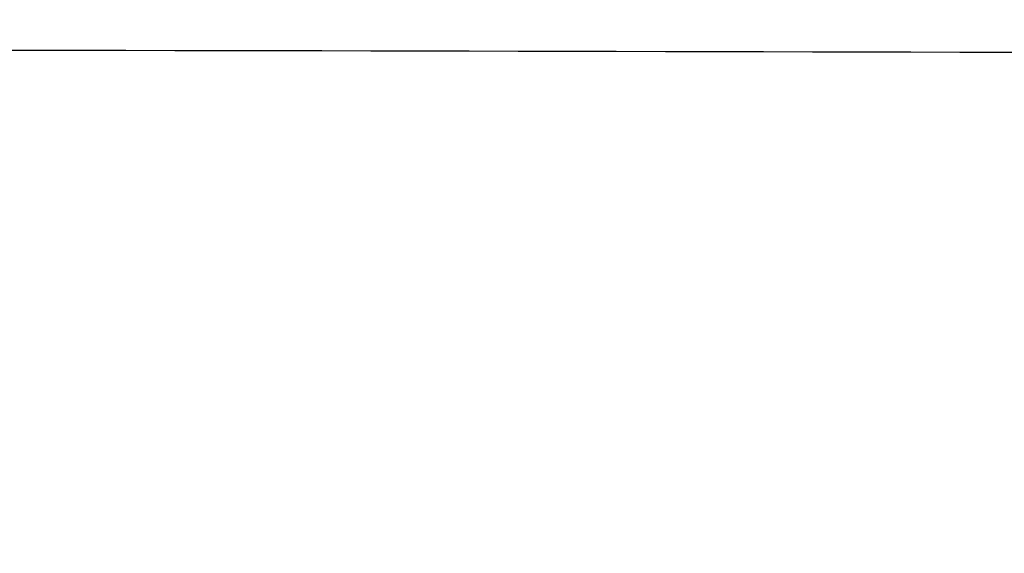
# Model space of a CAD drawing. Header units: millimetres. Extents: x -203 to 203, y 78 to 485.
# Tile 213 of 256: x -0.1818 to -0.0893, y 201.3795 to 201.4296. Entities that reach past the tile are written whole.
import ezdxf

# ---------------------------------------------------------------- set-up
doc = ezdxf.new("R2010")
doc.units = ezdxf.units.MM
doc.layers.add('Layer 01', color=18, linetype='Continuous', true_color=0x000000)

# ---------------------------------------------------------------- blocks, each defined once
blk = doc.blocks.new('10CP311BZ')
at = {"layer": 'Layer 01', "extrusion": (1.690585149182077e-14, -1, 4.631737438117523e-14)}
blk.add_open_spline([(-4.897943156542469, 12.00000000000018, 1.193530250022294), (-4.970147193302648, 12, 0.804749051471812), (-4.996238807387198, 12.00000000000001, 0.410242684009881), (-4.9679039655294, 12.00000000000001, -0.1743757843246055), (-4.946842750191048, 12, -0.3687589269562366), (-4.880705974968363, 12, -0.7565128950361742), (-4.835463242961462, 12.00000000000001, -0.9497872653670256), (-4.667284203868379, 12, -1.512509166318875), (-4.511651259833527, 12.00000000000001, -1.870449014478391), (-4.111117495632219, 12.00000000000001, -2.551026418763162), (-3.872288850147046, 12.00000000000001, -2.862611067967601), (-3.46188979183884, 12.00000000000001, -3.282566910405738), (-3.315211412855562, 12, -3.415790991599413), (-3.007185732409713, 12, -3.66129304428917), (-2.686333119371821, 11.99999999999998, -3.8851257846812), (-2.340540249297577, 11.99999999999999, -4.066825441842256), (-1.982028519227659, 12, -4.227038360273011), (-1.795723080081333, 12, -4.296442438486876), (-1.419845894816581, 12, -4.409822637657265), (-1.229184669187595, 12.00000000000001, -4.454382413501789), (-0.8424356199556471, 12.00000000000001, -4.519324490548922), (-0.6451276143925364, 12, -4.539719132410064), (-0.0547867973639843, 12, -4.562814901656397), (0.3352540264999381, 12.00000000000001, -4.529017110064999), (0.7214720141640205, 12, -4.441787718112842)], degree=3, knots=[0, 0, 0, 0, 1.179138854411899, 1.179138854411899, 1.768708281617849, 1.768708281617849, 2.3582777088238, 2.3582777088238, 3.537416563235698, 3.537416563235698, 4.716555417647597, 4.716555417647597, 5.306124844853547, 5.306124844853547, 5.895694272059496, 6.485263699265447, 6.485263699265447, 7.074833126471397, 7.074833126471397, 7.664402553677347, 7.664402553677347, 8.253971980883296, 8.253971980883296, 9.433110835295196, 9.433110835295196, 9.433110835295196, 9.433110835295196], dxfattribs=at)
at = {"layer": 'Layer 01'}
blk.add_rational_spline([(-1.7843140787e-06, 11.52494583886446, 4.499999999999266), (1.863961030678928, 11.58749999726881, 4.499999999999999), (3.181980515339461, 11.64999999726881, 3.181980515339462), (4.499999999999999, 11.71249999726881, 1.86396103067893), (4.499999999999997, 11.77499999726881), (4.499999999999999, 11.83749999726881, -1.863961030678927), (3.181980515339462, 11.89999999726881, -3.181980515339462), (2.155022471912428, 11.94869797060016, -4.208938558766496), (0.7214720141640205, 12, -4.441787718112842)], [1, 0.9238795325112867, 1, 0.9238795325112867, 1, 0.9238795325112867, 1, 0.939675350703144, 0.9749639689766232], degree=2, knots=[-14.09645303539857, -14.09645303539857, -14.09645303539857, -10.36643229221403, -10.36643229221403, -6.636415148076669, -6.636415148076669, -2.906398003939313, -2.906398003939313, 0, 0, 0], dxfattribs=at)
blk.add_open_spline([(1.819486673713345, 9.393898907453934, 9.5), (0.9823546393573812, 10.2310309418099, 9.5), (0.145222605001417, 11.06816297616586, 9.5)], degree=2, dxfattribs=at)
blk = doc.blocks.new('CT311ABINT')
at = {"layer": 'Layer 01', "extrusion": (-0.1637859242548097, -0.984092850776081, 0.06881447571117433), "rotation": 0.6561814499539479}
blk.add_blockref('10CP311BZ', (-41.93200462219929, 85.8147011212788, -246.623976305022), dxfattribs=at)

msp = doc.modelspace()

# ---------------------------------------------------------------- block references
at = {"layer": 'Layer 01', "extrusion": (0, -1, 0)}
msp.add_blockref('CT311ABINT', (0, -17.71698113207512, -281.7169811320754), dxfattribs=at)

doc.saveas('drawing.dxf')
